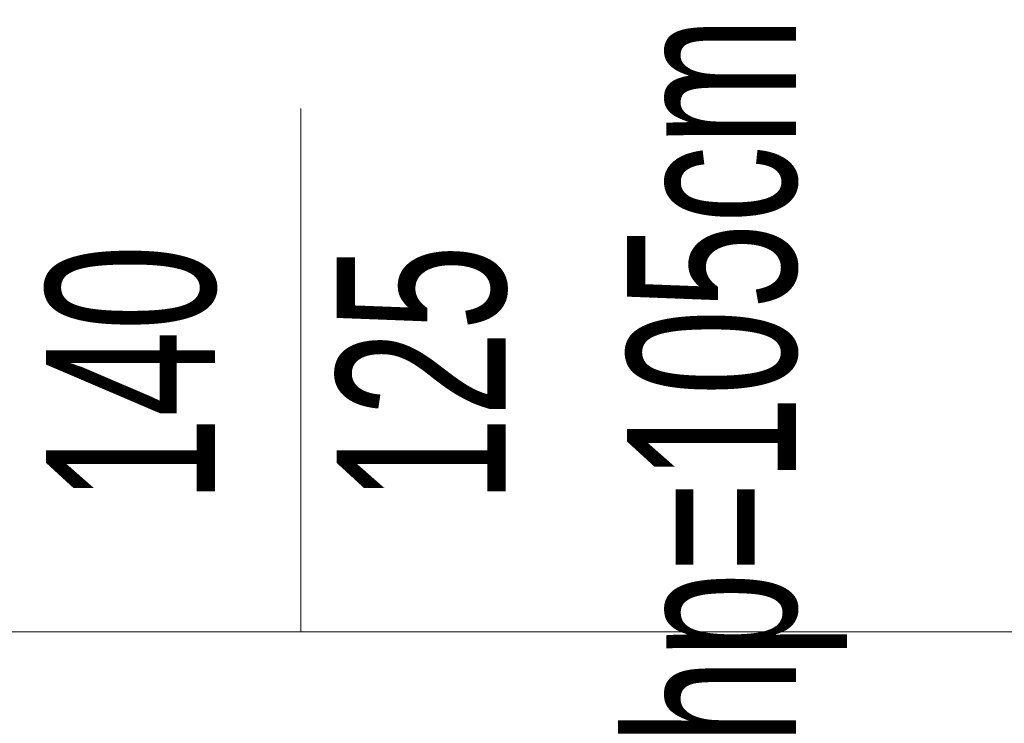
# Model space of a CAD drawing. Header units: millimetres. Extents: x -37728 to 44100, y 631619 to 691915.
# Tile 31 of 256: x -33000 to -32417, y 663321 to 663737. Entities that reach past the tile are written whole.
import ezdxf

# ---------------------------------------------------------------- set-up
doc = ezdxf.new("R2010")
doc.units = ezdxf.units.MM
doc.layers.add('_XREF', color=7, linetype='Continuous')
doc.layers.add('A-GLAZ', color=252, linetype='Continuous', lineweight=5)
doc.layers.add('A-GLAZ-IDEN', color=252, linetype='Continuous', lineweight=5)
doc.styles.add('Arial Narrow_1', font='ARIALN.TTF', dxfattribs={"width": 0.8, "height": 10})

# ---------------------------------------------------------------- blocks, each defined once
blk = doc.blocks.new('Windows_S9000-Double-Vent-Window-with-Sashbars - O3 Windows_S9000-Double-Vent-Window-with-Sashbars 2-9090604-__-00_00 Przyziemie PB')
at = {"layer": 'A-GLAZ', "color": 252}
blk.add_line((-69, 23.35), (69, 23.35), dxfattribs=at)
blk = doc.blocks.new('OOk oznaczenia okien __NL orneta - Oznaczenie okien standard flip-8779538-__-00_00 Przyziemie PB')
at = {"layer": 'A-GLAZ-IDEN', "color": 252}
blk.add_line((0, 0.3095), (0, -0.3095), dxfattribs=at)
blk = doc.blocks.new('A$C4e31ac75')
at = {"layer": 'A-GLAZ'}
blk.add_blockref('Windows_S9000-Double-Vent-Window-with-Sashbars - O3 Windows_S9000-Double-Vent-Window-with-Sashbars 2-9090604-__-00_00 Przyziemie PB', (-865.15, 786.05), dxfattribs=at)
at = {"layer": 'A-GLAZ-IDEN', "xscale": 49.99999999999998, "yscale": 49.99999999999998, "zscale": 49.99999999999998}
blk.add_blockref('OOk oznaczenia okien __NL orneta - Oznaczenie okien standard flip-8779538-__-00_00 Przyziemie PB', (-869.018, 824.893), dxfattribs=at)
at = {"layer": 'A-GLAZ-IDEN', "char_height": 10, "attachment_point": 1, "rotation": 90, "style": 'Arial Narrow_1'}
for s, insert, width in [('hp=105cm', (-849.695, 802.732), 53.8734), ('140', (-884.091, 817.02), 19.2405), ('125', (-866.893, 817.02), 19.2405)]:
    blk.add_mtext(s, dxfattribs=dict(at, insert=insert, width=width))

msp = doc.modelspace()

# ---------------------------------------------------------------- block references
at = {"layer": '_XREF', "xscale": 10, "yscale": 10, "zscale": 10}
msp.add_blockref('A$C4e31ac75', (-24143.63, 655281.12), dxfattribs=at)

doc.saveas('drawing.dxf')
